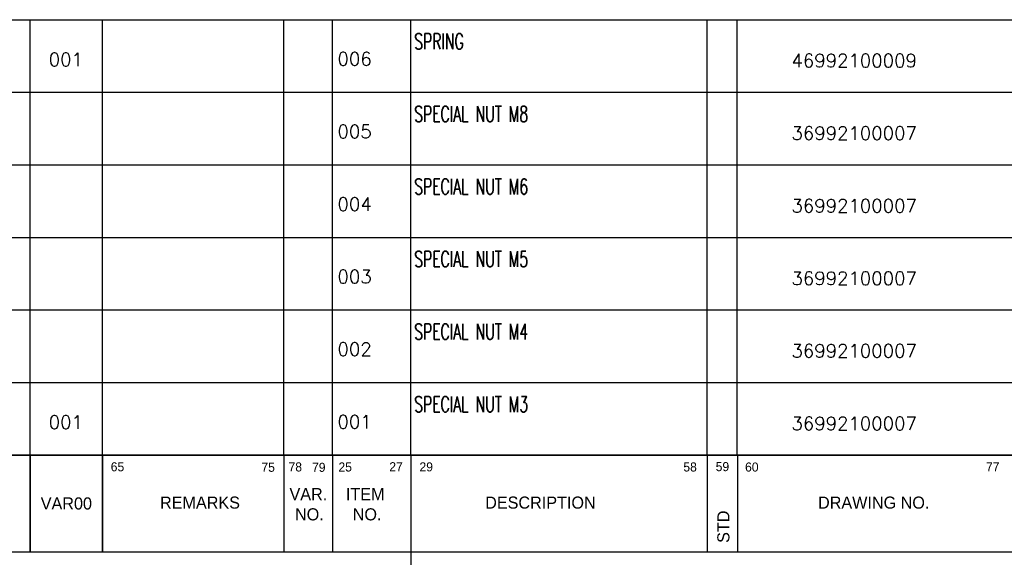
# Model space of a CAD drawing. Extents: x -26640 to -26430, y -165 to -17.
# Tile 5 of 7: x -26563 to -26482, y -121 to -76. Entities that reach past the tile are written whole.
import ezdxf
from ezdxf.enums import TextEntityAlignment as Align

# ---------------------------------------------------------------- set-up
doc = ezdxf.new("R2010")
doc.units = 0
doc.header["$MEASUREMENT"] = 0
doc.layers.get('0').update_dxf_attribs({"linetype": 'CONTINUOUS'})
doc.styles.add('ROMANS', font='romans.shx')

# ---------------------------------------------------------------- blocks, each defined once
blk = doc.blocks.new('A3')
at = {"color": 5}
for p, q in [((410, 106), (168, 106)), ((168, 106), (168, 90)), ((198, 106), (198, 90)), ((206, 106), (206, 90)), ((219, 106), (219, 90)), ((268, 106), (268, 90)), ((273, 106), (273, 90)), ((168, 90), (410, 90)), ((219, 90), (219, 85))]:
    blk.add_line(p, q, dxfattribs=at)
for s, height, p in [('65', 1.5, (169.34, 103.31)), ('75', 1.5, (194.26, 103.23)), ('78', 1.5, (198.75, 103.29)), ('79', 1.5, (202.64, 103.22)), ('25', 1.5, (207.01, 103.28)), ('27', 1.5, (215.42, 103.32)), ('29', 1.5, (220.41, 103.3)), ('58', 1.5, (264.06, 103.28)), ('59', 1.5, (269.41, 103.34)), ('60', 1.5, (274.27, 103.27)), ('77', 1.5, (314.13, 103.32)), ('VAR.', 2, (198.91, 98.54)), ('ITEM', 2, (208.25, 98.54)), ('REMARKS', 2, (177.49, 97.14)), ('DESCRIPTION', 2, (231.28, 97.14)), ('DRAWING NO.', 2, (286.34, 97.14)), ('NO.', 2, (199.82, 95.2)), ('NO.', 2, (209.37, 95.2))]:
    blk.add_text(s, height=height, dxfattribs=at).set_placement(p)
blk.add_text('STD', height=2, rotation=90, dxfattribs=at).set_placement((271.68, 91.48))
at = {"color": 7, "style": 'ROMANS', "width": 1.3}
blk.add_attdef('DRG_NO', (81.19, 282.79), '', height=3.5, rotation=180, dxfattribs=at)
at = {"style": 'ROMANS'}
for tag, p, width in [('SHTNO', (13.59, 112.8), 0.8), ('REV_NO', (13.61, 103.51), 0.8), ('DRG_NO', (13.69, 75.16), 0.9)]:
    blk.add_attdef(tag, p, '', height=2.8, rotation=90, dxfattribs=dict(at, width=width))
at = {"color": 7, "style": 'ROMANS'}
for tag, p, height in [('PRODUCT', (309.08, 74.12), 4), ('DRN_SIGN', (366.75, 58.08), 1), ('CHD_SIGN', (366.79, 52.11), 1), ('APP_SIGN', (367.44, 46.31), 1), ('NEW_ALT_SIGN', (153.42, 42.24), 1), ('OLD_ALT_SIGN', (224.87, 42.09), 1), ('NEW_CHD_SIGN', (152.97, 38.03), 1), ('OLD_CHD_SIGN', (224.41, 37.89), 1), ('NEW_APP_SIGN', (152.97, 34.13), 1), ('OLD_APP_SIGN', (224.41, 33.99), 1), ('TITLE1', (257.16, 20), 3.5), ('TITLE2', (256.85, 13.78), 3.5)]:
    blk.add_attdef(tag, p, '', height=height, dxfattribs=at)
for tag, height, p in [('DRN_BY', 2, (352.45, 59.46)), ('DRN_DATE', 1.5, (390.7, 59.56)), ('CHD_BY', 2, (352.45, 53.45)), ('CHD_DATE', 1.5, (390.61, 54.05)), ('NOVAR', 2.5, (403.98, 50.51)), ('APP_BY', 2, (352.45, 47.45)), ('APP_DATE', 1.5, (390.61, 47.55)), ('REFTOASSY', 2.5, (357.12, 34.38)), ('ITNO', 2.5, (390.34, 34.66)), ('SCALE', 2.5, (313.44, 34)), ('NOIT', 2.5, (404.46, 32.96)), ('REV_NO', 3.5, (404.11, 21.06)), ('SHTNO', 2.5, (364.94, 12.48)), ('NOSHT', 2.5, (406.97, 12.66))]:
    blk.add_attdef(tag, text='', height=height, dxfattribs=at).set_placement(p, align=Align.MIDDLE)
at = {"style": 'ROMANS', "width": 0.7}
for tag, p in [('NEW_ALT_BY', (136.49, 42.06)), ('OLD_ALT_BY', (207.94, 41.91)), ('NEW_CHD_BY', (136.58, 38)), ('OLD_CHD_BY', (208.05, 37.89)), ('NEW_REV_NO', (100.6, 37.4)), ('NEW_REV_DT', (109.82, 37.4)), ('OLD_REV_NO', (172.09, 37.4)), ('OLD_REV_DT', (181.13, 37.33)), ('NEW_APP_BY', (138.07, 33.99)), ('OLD_APP_BY', (208.69, 33.97))]:
    blk.add_attdef(tag, p, '', height=1.5, dxfattribs=at)
at = {"color": 7, "style": 'ROMANS', "width": 0.8}
blk.add_attdef('WEIGHT', text='', height=2.3, dxfattribs=at).set_placement((330.68, 33.75), align=Align.MIDDLE)
at = {"style": 'ROMANS'}
for tag, p, height in [('NEW_DCA_NO', (109.29, 29.18), 2), ('OLD_DCA_NO', (179.03, 29.63), 2), ('NEW_DCA_DETAILS', (108.88, 24.57), 1.8), ('OLD_DCA_DETAILS', (178.87, 23.17), 1.8)]:
    blk.add_attdef(tag, p, '', height=height, dxfattribs=at)
at = {"color": 7, "style": 'ROMANS', "width": 1.3}
blk.add_attdef('DRG_NO', (341.38, 19.21), '', height=3.5, dxfattribs=at)
blk = doc.blocks.new('var6_btemplate')
at = {"color": 3}
for p, q in [((-314, 12), (0, 12)), ((-254, 0), (-254, 12)), ((-242, 0), (-242, 12)), ((-212, 0), (-212, 12)), ((-204, 0), (-204, 12)), ((-191, 0), (-191, 12)), ((-142, 0), (-142, 12)), ((-137.04, 0), (-137.04, 12)), ((-314, 0), (0, 0))]:
    blk.add_line(p, q, dxfattribs=at)
at = {"style": 'ROMANS', "width": 0.9, "flags": 4}
blk.add_attdef('UT_O_QTY', (-37.05, 0.19), '', height=2.2, rotation=90, dxfattribs=at)
at = {"style": 'ROMANS', "width": 0.65, "flags": 4}
blk.add_attdef('ITEM_DESC', (-190.44, 7.11), '', height=2.6, dxfattribs=at)
at = {"style": 'ROMANS', "flags": 4}
for tag, p in [('ITEM_NO', (-91.78, 7.25)), ('MAT_CODE', (-79.25, 7.43)), ('IT_NO', (-203.15, 4.41)), ('IT_VAR', (-90.96, 1.17)), ('MAT_SPEC', (-79.12, 1.33)), ('QTY', (-34.27, 2.23))]:
    blk.add_attdef(tag, p, '', height=2.2, dxfattribs=at)
at = {"style": 'ROMANS'}
blk.add_attdef('WEIGHT', text='', height=2.2, dxfattribs=at).set_placement((-34.53, 6.62), align=Align.BOTTOM_LEFT)
at = {"style": 'ROMANS', "flags": 4}
for tag, p in [('VAR_5', (-308.24, 4.33)), ('VAR_4', (-296.21, 4.33)), ('VAR_3', (-284.18, 4.33)), ('VAR_2', (-271.9, 4.33)), ('VAR_1', (-259.87, 4.33)), ('VAR_0', (-248.09, 4.33)), ('DR_NO', (-117.68, 4.13))]:
    blk.add_attdef(tag, text='', height=2.2, dxfattribs=at).set_placement(p, align=Align.CENTER)
for tag, height, width, p in [('REMARKS', 2, 0.75, (-242, 3.94)), ('ITEM_SIZE', 2.6, 0.65, (-190.55, 0.85))]:
    blk.add_attdef(tag, text='', height=height, dxfattribs=dict(at, width=width)).set_placement(p, align=Align.BOTTOM_LEFT)
at = {"style": 'ROMANS'}
blk.add_attdef('IT_V', (-211.43, 4.44), '', height=2.2, dxfattribs=at)
at = {"style": 'ROMANS', "flags": 4}
blk.add_attdef('STD_NO', text='', height=2.2, dxfattribs=at).set_placement((-141.14, 5.59), align=Align.MIDDLE_LEFT)
for tag, p in [('A/C', (-42.21, 1.84)), ('GS', (-6, 3)), ('ZONE', (-1.14, -0.09))]:
    blk.add_attdef(tag, p, '', height=2.2, rotation=90, dxfattribs=at)

msp = doc.modelspace()

# ---------------------------------------------------------------- linework, layer by layer
for points in [[(-26568.21, -120.306), (-26562.21, -120.306), (-26562.21, -112.306), (-26568.21, -112.306)], [(-26562.21, -120.306), (-26556.21, -120.306), (-26556.21, -112.306), (-26562.21, -112.306)]]:
    msp.add_lwpolyline(points, close=True)

# ---------------------------------------------------------------- block references
at = {"xscale": 0.5, "yscale": 0.5, "zscale": 0.5}
msp.add_blockref('A3', (-26640.21, -165.306), dxfattribs=at)
ref = msp.add_blockref('var6_btemplate', (-26435.21, -82.306), dxfattribs=dict(xscale=0.5, yscale=0.5))
ref.add_attrib('IT_NO', '006', (-26536.783, -80.103), dxfattribs={"height": 1.1, "style": 'ROMANS'})
ref.add_attrib('ITEM_DESC', 'SPRING', (-26530.432, -78.751), dxfattribs={"height": 1.3, "style": 'ROMANS', "width": 0.65})
ref.add_attrib('DR_NO', '46992100009', dxfattribs={"height": 1.1, "style": 'ROMANS'}).set_placement((-26494.051, -80.242), align=Align.CENTER)
ref.add_attrib('VAR_0', '001', dxfattribs={"height": 1.1, "style": 'ROMANS'}).set_placement((-26559.256, -80.143), align=Align.CENTER)
ref = msp.add_blockref('var6_btemplate', (-26435.21, -88.306), dxfattribs=dict(xscale=0.5, yscale=0.5))
ref.add_attrib('IT_NO', '005', (-26536.783, -86.103), dxfattribs={"height": 1.1, "style": 'ROMANS'})
ref.add_attrib('ITEM_DESC', 'SPECIAL NUT M8', (-26530.432, -84.751), dxfattribs={"height": 1.3, "style": 'ROMANS', "width": 0.65})
ref.add_attrib('DR_NO', '36992100007', dxfattribs={"height": 1.1, "style": 'ROMANS'}).set_placement((-26494.051, -86.242), align=Align.CENTER)
ref = msp.add_blockref('var6_btemplate', (-26435.21, -94.306), dxfattribs=dict(xscale=0.5, yscale=0.5))
ref.add_attrib('IT_NO', '004', (-26536.783, -92.103), dxfattribs={"height": 1.1, "style": 'ROMANS'})
ref.add_attrib('ITEM_DESC', 'SPECIAL NUT M6', (-26530.432, -90.751), dxfattribs={"height": 1.3, "style": 'ROMANS', "width": 0.65})
ref.add_attrib('DR_NO', '36992100007', dxfattribs={"height": 1.1, "style": 'ROMANS'}).set_placement((-26494.051, -92.242), align=Align.CENTER)
ref = msp.add_blockref('var6_btemplate', (-26435.21, -100.306), dxfattribs=dict(xscale=0.5, yscale=0.5))
ref.add_attrib('IT_NO', '003', (-26536.783, -98.103), dxfattribs={"height": 1.1, "style": 'ROMANS'})
ref.add_attrib('ITEM_DESC', 'SPECIAL NUT M5', (-26530.432, -96.751), dxfattribs={"height": 1.3, "style": 'ROMANS', "width": 0.65})
ref.add_attrib('DR_NO', '36992100007', dxfattribs={"height": 1.1, "style": 'ROMANS'}).set_placement((-26494.051, -98.242), align=Align.CENTER)
ref = msp.add_blockref('var6_btemplate', (-26435.21, -106.306), dxfattribs=dict(xscale=0.5, yscale=0.5))
ref.add_attrib('IT_NO', '002', (-26536.783, -104.103), dxfattribs={"height": 1.1, "style": 'ROMANS'})
ref.add_attrib('ITEM_DESC', 'SPECIAL NUT M4', (-26530.432, -102.751), dxfattribs={"height": 1.3, "style": 'ROMANS', "width": 0.65})
ref.add_attrib('DR_NO', '36992100007', dxfattribs={"height": 1.1, "style": 'ROMANS'}).set_placement((-26494.051, -104.242), align=Align.CENTER)
ref = msp.add_blockref('var6_btemplate', (-26435.21, -112.306), dxfattribs=dict(xscale=0.5, yscale=0.5))
ref.add_attrib('IT_NO', '001', (-26536.783, -110.103), dxfattribs={"height": 1.1, "style": 'ROMANS'})
ref.add_attrib('ITEM_DESC', 'SPECIAL NUT M3', (-26530.432, -108.751), dxfattribs={"height": 1.3, "style": 'ROMANS', "width": 0.65})
ref.add_attrib('DR_NO', '36992100007', dxfattribs={"height": 1.1, "style": 'ROMANS'}).set_placement((-26494.051, -110.242), align=Align.CENTER)
ref.add_attrib('VAR_0', '001', dxfattribs={"height": 1.1, "style": 'ROMANS'}).set_placement((-26559.256, -110.143), align=Align.CENTER)

# ---------------------------------------------------------------- texts
msp.add_text('VAR00', height=1).set_placement((-26559.21, -116.306), align=Align.MIDDLE)

doc.saveas('drawing.dxf')
